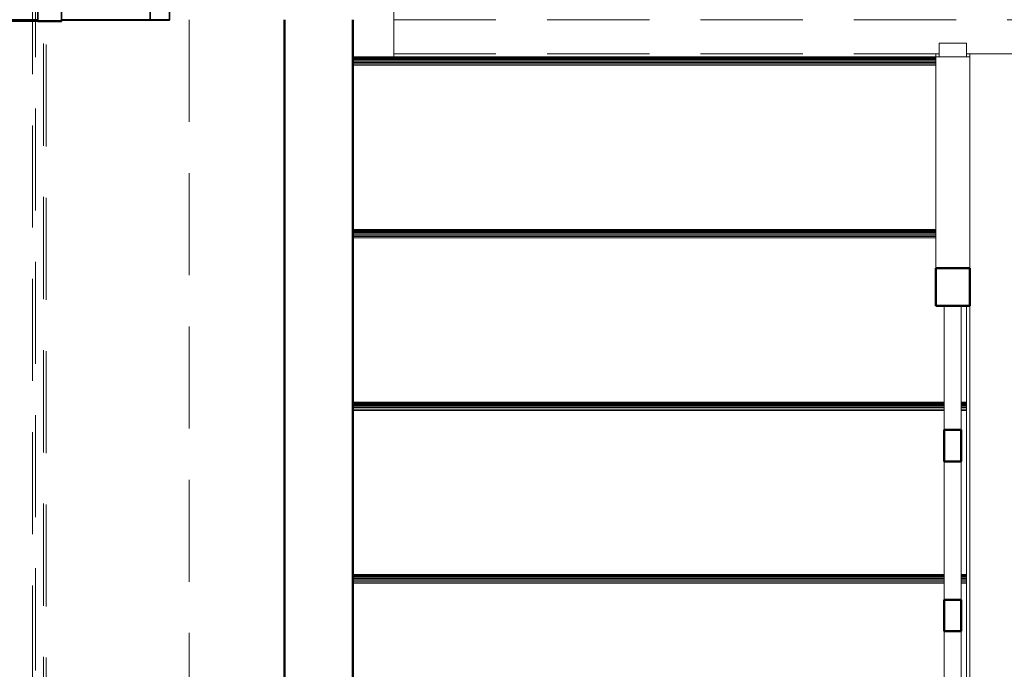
# Model space of a CAD drawing. Header units: millimetres. Extents: x -125 to 26481, y 4748 to 39818.
# Tile 32 of 104: x 15433 to 16877, y 32714 to 33668. Entities that reach past the tile are written whole.
import ezdxf

# ---------------------------------------------------------------- set-up
doc = ezdxf.new("R2010")
doc.units = ezdxf.units.MM
doc.linetypes.add('ADSK_Штриховая_ш3 п1_5', pattern=[225, 150, -75])
for name, color, linetype, lineweight in [('A-DETL-____-MBND', 5, 'ADSK_Штриховая_ш3 п1_5', 20), ('A-DOOR-____-MCUT', 31, 'Continuous', 35), ('A-DOOR-____-OTLN', 31, 'Continuous', 20), ('A-GENM-____-MCUT', 13, 'Continuous', 50), ('A-GENM-____-OTLN', 13, 'Continuous', 20), ('A-PART-____-MCUT', 2, 'Continuous', 50), ('A-PART-____-OTLN', 2, 'Continuous', 20), ('A-WALL-____-MCUT', 113, 'Continuous', 50), ('A-WALL-____-OTLN', 113, 'Continuous', 20), ('S-BEAM-____-OTLN', 12, 'Continuous', 20), ('S-STRS-____-OTLN', 31, 'Continuous', 20), ('Ограждение', 7, 'Continuous', 20)]:
    doc.layers.add(name, color=color, linetype=linetype, lineweight=lineweight)

# ---------------------------------------------------------------- blocks, each defined once
blk = doc.blocks.new('Прямая форма - V line-608724-В_Этаж 02_Отопление')
at = {"layer": 'Ограждение', "color": 253}
for p, q in [((155, 2245.6), (205, 2245.6)), ((155, 2245.6), (155, 365.7)), ((205, 2245.6), (205, 1997.4))]:
    blk.add_line(p, q, dxfattribs=at)
blk = doc.blocks.new('Прямая форма - Steel - Structural-608725-В_Этаж 02_Отопление')
blk.add_blockref('Прямая форма - V line-608724-В_Этаж 02_Отопление', (0, 0))
blk = doc.blocks.new('Прямая форма - V line-608736-В_Этаж 02_Отопление')
at = {"layer": 'Ограждение', "color": 253}
for p, q in [((155, -4.4), (155, 0)), ((205, -4.4), (205, 0))]:
    blk.add_line(p, q, dxfattribs=at)
blk = doc.blocks.new('Прямая форма - Steel - Structural-608737-В_Этаж 02_Отопление')
blk.add_blockref('Прямая форма - V line-608736-В_Этаж 02_Отопление', (0, 0))
blk = doc.blocks.new('Прямая форма - RAILING - 017-608760-В_Этаж 02_Отопление')
for name in ['Прямая форма - Steel - Structural-608725-В_Этаж 02_Отопление', 'Прямая форма - Steel - Structural-608737-В_Этаж 02_Отопление']:
    blk.add_blockref(name, (0, 0))
blk = doc.blocks.new('Прямая форма - V line-609812-В_Этаж 02_Отопление')
at = {"layer": 'A-DETL-____-MBND', "color": 253}
for p, q in [((150, 4897.3), (150, 5251.8)), ((-150, 4951.8), (-150, 1721.8))]:
    blk.add_line(p, q, dxfattribs=at)
blk = doc.blocks.new('Прямая форма - BMR - 002-609813-В_Этаж 02_Отопление')
blk.add_blockref('Прямая форма - V line-609812-В_Этаж 02_Отопление', (0, 0))
blk = doc.blocks.new('Прямая форма - V line-610119-В_Этаж 02_Отопление')
at = {"layer": 'A-DETL-____-MBND', "color": 253}
for p, q in [((150, 4450), (150, 6390)), ((-150, 4450), (150, 4450))]:
    blk.add_line(p, q, dxfattribs=at)
blk = doc.blocks.new('Прямая форма - BMR - 001-610120-В_Этаж 02_Отопление')
blk.add_blockref('Прямая форма - V line-610119-В_Этаж 02_Отопление', (0, 0))
blk = doc.blocks.new('Family - კარ1-610174-В_Этаж 02_Отопление')
at = {"layer": 'A-GENM-____-MCUT', "lineweight": 9}
for p, q in [((400, 101), (-400, 101)), ((-400, 101), (-400, -1)), ((400, -1), (400, 101)), ((-400, -1), (400, -1))]:
    blk.add_line(p, q, dxfattribs=at)
blk = doc.blocks.new('Прямая форма - V line-610384-В_Этаж 02_Отопление')
at = {"layer": 'A-WALL-____-MCUT', "color": 9}
for p, q in [((3330, 0), (100, 0)), ((100, -100), (3330, -100))]:
    blk.add_line(p, q, dxfattribs=at)
blk = doc.blocks.new('Прямая форма - SW - 014-610385-В_Этаж 02_Отопление')
blk.add_blockref('Прямая форма - V line-610384-В_Этаж 02_Отопление', (0, 0))
blk = doc.blocks.new('Прямая форма - V line-609028-В_Этаж 02_Отопление')
at = {"layer": 'A-DOOR-____-MCUT', "color": 53}
for p, q in [((-372, 0), (-400, 0)), ((-400, 0), (-400, -100)), ((-372, -40), (-372, 0)), ((-242, 0), (-372, 0)), ((-372, 0), (-372, -40)), ((-207, 2.5), (-242, 2.5)), ((-242, 2.5), (-242, -42.5)), ((-242, -40), (-242, 0)), ((-207, -42.5), (-207, 2.5)), ((207, 0), (-207, 0)), ((-207, 0), (-207, -40)), ((242, 2.5), (207, 2.5)), ((207, 2.5), (207, -42.5)), ((207, -40), (207, 0)), ((242, -42.5), (242, 2.5)), ((372, 0), (242, 0)), ((242, 0), (242, -40)), ((372, -40), (372, 0)), ((400, 0), (372, 0)), ((372, 0), (372, -40)), ((400, -100), (400, 0)), ((-360, -40), (-372, -40)), ((-372, -40), (-242, -40)), ((-360, -100), (-360, -40)), ((-242, -42.5), (-207, -42.5)), ((-207, -40), (207, -40)), ((207, -42.5), (242, -42.5)), ((242, -40), (372, -40)), ((360, -40), (360, -100)), ((372, -40), (360, -40)), ((-400, -100), (-360, -100)), ((360, -100), (400, -100))]:
    blk.add_line(p, q, dxfattribs=at)
at = {"layer": 'A-DOOR-____-OTLN', "color": 253}
for p, q in [((204.6, 57.1), (230.5, 64)), ((230.5, 64), (256.9, 68.7)), ((230.5, 64), (257.8, 61.7)), ((257.8, 61.7), (232, 57.2)), ((283.6, 71), (256.9, 68.7)), ((256.9, 68.7), (283.9, 64)), ((257.8, 61.7), (283.9, 64)), ((297, 71), (283.6, 71)), ((283.9, 64), (297, 64)), ((297, 71), (322, 71)), ((297, 64), (297, 71)), ((297, 64), (297, 71)), ((322, 64), (297, 64)), ((312, 13), (312, 64)), ((313.3, 64), (313.3, 13)), ((317, 64), (317, 13)), ((322, 71), (327, 71)), ((322, 64), (322, 71)), ((327, 64), (322, 64)), ((322, 13), (322, 64)), ((327, 64), (322, 64)), ((327, 71), (330.7, 71)), ((327, 64), (327, 71)), ((330.7, 64), (327, 64)), ((327, 13), (327, 64)), ((327, 64), (330.7, 64)), ((330.7, 71), (332, 71)), ((330.7, 64), (330.7, 71)), ((332, 64), (330.7, 64)), ((330.7, 64), (332, 64)), ((330.7, 13), (330.7, 64)), ((332, 64), (332, 71)), ((332, 13), (332, 64)), ((196.5, 54.1), (204.6, 57.1)), ((198.8, 47.5), (196.5, 54.1)), ((206.7, 50.4), (198.8, 47.5)), ((204.6, 57.1), (232, 57.2)), ((232, 57.2), (206.7, 50.4)), ((-207, 2.5), (-203.6, 2.5)), ((-203.6, 2.5), (-200.3, 2.5)), ((-203.6, 1), (-203.6, 2.5)), ((-200.3, 2.5), (-197, 2.5)), ((-200.3, 1), (-200.3, 2.5)), ((-197, 2.5), (-193.9, 2.5)), ((-197, 1), (-197, 2.5)), ((-193.9, 2.5), (-190.9, 2.5)), ((-193.9, 1), (-193.9, 2.5)), ((-190.9, 2.5), (-188, 2.5)), ((-190.9, 1), (-190.9, 2.5)), ((-188, 2.5), (-185.3, 2.5)), ((-188, 1), (-188, 2.5)), ((-185.3, 2.5), (-182.7, 2.5)), ((-185.3, 1), (-185.3, 2.5)), ((-182.7, 2.5), (-180.3, 2.5)), ((-182.7, 1), (-182.7, 2.5)), ((-180.3, 2.5), (-177.9, 2.5)), ((-180.3, 1), (-180.3, 2.5)), ((-177.9, 2.5), (-175.8, 2.5)), ((-177.9, 1), (-177.9, 2.5)), ((-175.8, 2.5), (-173.8, 2.5)), ((-175.8, 1), (-175.8, 2.5)), ((-173.8, 2.5), (-172, 2.5)), ((-173.8, 1), (-173.8, 2.5)), ((-172, 2.5), (0, 2.5)), ((-172, 1), (-172, 2.5)), ((0, 2.5), (172, 2.5)), ((172, 2.5), (173.8, 2.5)), ((172, 1), (172, 2.5)), ((173.8, 2.5), (175.8, 2.5)), ((173.8, 1), (173.8, 2.5)), ((175.8, 2.5), (177.9, 2.5)), ((175.8, 1), (175.8, 2.5)), ((177.9, 2.5), (180.3, 2.5)), ((177.9, 1), (177.9, 2.5)), ((180.3, 2.5), (182.7, 2.5)), ((180.3, 1), (180.3, 2.5)), ((182.7, 2.5), (185.3, 2.5)), ((182.7, 1), (182.7, 2.5)), ((185.3, 2.5), (188, 2.5)), ((185.3, 1), (185.3, 2.5)), ((188, 2.5), (190.9, 2.5)), ((188, 1), (188, 2.5)), ((190.9, 2.5), (193.9, 2.5)), ((190.9, 1), (190.9, 2.5)), ((193.9, 2.5), (197, 2.5)), ((193.9, 1), (193.9, 2.5)), ((197, 2.5), (200.3, 2.5)), ((197, 1), (197, 2.5)), ((200.3, 2.5), (203.6, 2.5)), ((200.3, 1), (200.3, 2.5)), ((203.6, 2.5), (207, 2.5)), ((203.6, 1), (203.6, 2.5)), ((350.5, 3), (293.5, 3)), ((293.5, 3), (293.5, 1)), ((300, 3), (302, 7)), ((304.7, 7), (302, 7)), ((302.9, 3), (304.7, 7)), ((304.7, 7), (309.4, 7)), ((309, 3), (310, 13)), ((311.6, 13), (310, 13)), ((310.7, 3), (311.6, 13)), ((311.6, 13), (316, 13)), ((316, 13), (315.5, 3)), ((316, 13), (322, 13)), ((322, 13), (328, 13)), ((322, 13), (322, 3)), ((328, 13), (332.4, 13)), ((328, 13), (328.5, 3)), ((332.4, 13), (334, 13)), ((332.4, 13), (333.3, 3)), ((334, 13), (335, 3)), ((334.6, 7), (339.3, 7)), ((339.3, 7), (342, 7)), ((339.3, 7), (341.1, 3)), ((342, 7), (344, 3)), ((350.5, 1), (350.5, 3)), ((230.5, -104), (219.3, -101)), ((253.7, -101), (257.8, -101.7)), ((312, -104), (312, -101)), ((313.3, -101), (313.3, -104)), ((317, -101), (317, -104)), ((322, -104), (322, -101)), ((327, -104), (327, -101)), ((330.7, -104), (330.7, -101)), ((332, -104), (332, -101)), ((257.8, -101.7), (230.5, -104)), ((230.5, -104), (256.9, -108.7)), ((283.9, -104), (256.9, -108.7)), ((256.9, -108.7), (283.6, -111)), ((257.8, -101.7), (283.9, -104)), ((283.6, -111), (297, -111)), ((297, -104), (283.9, -104)), ((297, -111), (297, -104)), ((297, -104), (322, -104)), ((297, -111), (297, -104)), ((322, -111), (297, -111)), ((327, -104), (322, -104)), ((322, -104), (327, -104)), ((322, -111), (322, -104)), ((327, -111), (322, -111)), ((330.7, -104), (327, -104)), ((327, -104), (330.7, -104)), ((327, -111), (327, -104)), ((330.7, -111), (327, -111)), ((332, -104), (330.7, -104)), ((330.7, -104), (332, -104)), ((330.7, -111), (330.7, -104)), ((332, -111), (330.7, -111)), ((332, -111), (332, -104))]:
    blk.add_line(p, q, dxfattribs=at)
blk = doc.blocks.new('Прямая форма - კარ1-610992-В_Этаж 02_Отопление')
blk.add_blockref('Прямая форма - V line-609028-В_Этаж 02_Отопление', (400, 100))
blk = doc.blocks.new('Family - V line-611170-В_Этаж 02_Отопление')
at = {"layer": 'S-STRS-____-OTLN', "color": 253}
for p, q in [((-740, 979.6), (-740, 738.8)), ((-740, 738.8), (-732.7, 738.8)), ((-740, 736.6), (-740, 738.8)), ((-740, 734.5), (-740, 736.6)), ((-740, 736.6), (-732.7, 736.6)), ((-707.5, 738.8), (160, 738.8)), ((-707.5, 736.6), (160, 736.6)), ((-740, 732.6), (-740, 734.5)), ((-740, 734.5), (-732.7, 734.5)), ((-740, 730.8), (-740, 732.6)), ((-740, 732.6), (-732.7, 732.6)), ((-740, 729.2), (-740, 730.8)), ((-740, 730.8), (-732.7, 730.8)), ((-740, 728), (-740, 729.2)), ((-740, 729.2), (-732.7, 729.2)), ((-740, 727.1), (-740, 728)), ((-740, 728), (-732.7, 728)), ((-740, 726.5), (-740, 727.1)), ((-740, 727.1), (-732.7, 727.1)), ((-740, 726.3), (-740, 726.5)), ((-740, 726.5), (-732.7, 726.5)), ((-740, 726.3), (-732.7, 726.3)), ((-707.5, 734.5), (160, 734.5)), ((-707.5, 732.6), (160, 732.6)), ((-707.5, 730.8), (160, 730.8)), ((-707.5, 729.2), (160, 729.2)), ((-707.5, 728), (160, 728)), ((-707.5, 727.1), (160, 727.1)), ((-707.5, 726.5), (160, 726.5)), ((-707.5, 726.3), (160, 726.3))]:
    blk.add_line(p, q, dxfattribs=at)
blk = doc.blocks.new('Family - Timber - Floor-611171-В_Этаж 02_Отопление')
blk.add_blockref('Family - V line-611170-В_Этаж 02_Отопление', (0, 0))
blk = doc.blocks.new('Family - V line-611178-В_Этаж 02_Отопление')
at = {"layer": 'S-STRS-____-OTLN', "color": 253}
for p, q in [((-695, -21.2), (160, -21.2)), ((-695, -23.4), (160, -23.4)), ((-695, -25.5), (160, -25.5)), ((-695, -27.4), (160, -27.4)), ((-695, -29.2), (160, -29.2)), ((-695, -30.8), (160, -30.8)), ((-695, -32), (160, -32)), ((-695, -32.9), (160, -32.9)), ((-695, -33.5), (160, -33.5)), ((-695, -33.7), (160, -33.7))]:
    blk.add_line(p, q, dxfattribs=at)
blk = doc.blocks.new('Family - Timber - Floor-611179-В_Этаж 02_Отопление')
blk.add_blockref('Family - V line-611178-В_Этаж 02_Отопление', (0, 0))
blk = doc.blocks.new('Family - V line-611184-В_Этаж 02_Отопление')
at = {"layer": 'S-STRS-____-OTLN', "color": 253}
for p, q in [((-740, 473), (-740, 332)), ((-695, 232.1), (160, 232.1)), ((-695, 230), (160, 230)), ((-695, 227.9), (160, 227.9)), ((-695, 225.9), (160, 225.9)), ((-695, 224.1), (160, 224.1)), ((-695, 222.6), (160, 222.6)), ((-695, 221.3), (160, 221.3)), ((-695, 220.4), (160, 220.4)), ((-695, 219.8), (160, 219.8)), ((-695, 219.6), (160, 219.6))]:
    blk.add_line(p, q, dxfattribs=at)
blk = doc.blocks.new('Family - Timber - Floor-611185-В_Этаж 02_Отопление')
blk.add_blockref('Family - V line-611184-В_Этаж 02_Отопление', (0, 0))
blk = doc.blocks.new('Family - V line-611202-В_Этаж 02_Отопление')
at = {"layer": 'S-STRS-____-OTLN', "color": 253}
for p, q in [((-740, 726.3), (-740, 485.5)), ((-740, 485.5), (-732.7, 485.5)), ((-740, 483.3), (-740, 485.5)), ((-740, 481.2), (-740, 483.3)), ((-740, 483.3), (-732.7, 483.3)), ((-740, 479.2), (-740, 481.2)), ((-740, 481.2), (-732.7, 481.2)), ((-740, 477.4), (-740, 479.2)), ((-740, 479.2), (-732.7, 479.2)), ((-740, 475.9), (-740, 477.4)), ((-740, 477.4), (-732.7, 477.4)), ((-707.5, 485.5), (160, 485.5)), ((-707.5, 483.3), (160, 483.3)), ((-707.5, 481.2), (160, 481.2)), ((-707.5, 479.2), (160, 479.2)), ((-707.5, 477.4), (160, 477.4)), ((-740, 474.6), (-740, 475.9)), ((-740, 475.9), (-732.7, 475.9)), ((-740, 473.7), (-740, 474.6)), ((-740, 474.6), (-732.7, 474.6)), ((-740, 473.2), (-740, 473.7)), ((-740, 473.7), (-732.7, 473.7)), ((-740, 473), (-740, 473.2)), ((-740, 473.2), (-732.7, 473.2)), ((-740, 473), (-732.7, 473)), ((-707.5, 475.9), (160, 475.9)), ((-707.5, 474.6), (160, 474.6)), ((-707.5, 473.7), (160, 473.7)), ((-707.5, 473.2), (160, 473.2)), ((-707.5, 473), (160, 473))]:
    blk.add_line(p, q, dxfattribs=at)
blk = doc.blocks.new('Family - Timber - Floor-611203-В_Этаж 02_Отопление')
blk.add_blockref('Family - V line-611202-В_Этаж 02_Отопление', (0, 0))
blk = doc.blocks.new('Family - STAIR - 001-611246-В_Этаж 02_Отопление')
for name in ['Family - Timber - Floor-611171-В_Этаж 02_Отопление', 'Family - Timber - Floor-611203-В_Этаж 02_Отопление', 'Family - Timber - Floor-611185-В_Этаж 02_Отопление', 'Family - Timber - Floor-611179-В_Этаж 02_Отопление']:
    blk.add_blockref(name, (0, 0))
blk = doc.blocks.new('Family - V line-611251-В_Этаж 02_Отопление')
at = {"layer": 'A-PART-____-OTLN', "color": 253}
for p, q in [((-740, 979.6), (-740, 738.8)), ((-740, 738.8), (-732.7, 738.8)), ((-740, 736.6), (-740, 738.8)), ((-740, 734.5), (-740, 736.6)), ((-740, 736.6), (-732.7, 736.6)), ((-707.5, 738.8), (160, 738.8)), ((-707.5, 736.6), (160, 736.6)), ((-740, 732.6), (-740, 734.5)), ((-740, 734.5), (-732.7, 734.5)), ((-740, 730.8), (-740, 732.6)), ((-740, 732.6), (-732.7, 732.6)), ((-740, 729.2), (-740, 730.8)), ((-740, 730.8), (-732.7, 730.8)), ((-740, 728), (-740, 729.2)), ((-740, 729.2), (-732.7, 729.2)), ((-740, 727.1), (-740, 728)), ((-740, 728), (-732.7, 728)), ((-740, 726.5), (-740, 727.1)), ((-740, 727.1), (-732.7, 727.1)), ((-740, 726.3), (-740, 726.5)), ((-740, 726.5), (-732.7, 726.5)), ((-740, 726.3), (-732.7, 726.3)), ((-707.5, 734.5), (160, 734.5)), ((-707.5, 732.6), (160, 732.6)), ((-707.5, 730.8), (160, 730.8)), ((-707.5, 729.2), (160, 729.2)), ((-707.5, 728), (160, 728)), ((-707.5, 727.1), (160, 727.1)), ((-707.5, 726.5), (160, 726.5)), ((-707.5, 726.3), (160, 726.3))]:
    blk.add_line(p, q, dxfattribs=at)
blk = doc.blocks.new('Family - Timber - Floor-611252-В_Этаж 02_Отопление')
blk.add_blockref('Family - V line-611251-В_Этаж 02_Отопление', (0, 0))
blk = doc.blocks.new('Family - V line-611263-В_Этаж 02_Отопление')
at = {"layer": 'A-PART-____-OTLN', "color": 253}
for p, q in [((-695, -21.2), (160, -21.2)), ((-695, -23.4), (160, -23.4)), ((-695, -25.5), (160, -25.5)), ((-695, -27.4), (160, -27.4)), ((-695, -29.2), (160, -29.2)), ((-695, -30.8), (160, -30.8)), ((-695, -32), (160, -32)), ((-695, -32.9), (160, -32.9)), ((-695, -33.5), (160, -33.5)), ((-695, -33.7), (160, -33.7))]:
    blk.add_line(p, q, dxfattribs=at)
blk = doc.blocks.new('Family - Timber - Floor-611264-В_Этаж 02_Отопление')
blk.add_blockref('Family - V line-611263-В_Этаж 02_Отопление', (0, 0))
blk = doc.blocks.new('Family - V line-611272-В_Этаж 02_Отопление')
at = {"layer": 'A-PART-____-OTLN', "color": 253}
for p, q in [((-740, 473), (-740, 332)), ((-695, 232.1), (160, 232.1)), ((-695, 230), (160, 230)), ((-695, 227.9), (160, 227.9)), ((-695, 225.9), (160, 225.9)), ((-695, 224.1), (160, 224.1)), ((-695, 222.6), (160, 222.6)), ((-695, 221.3), (160, 221.3)), ((-695, 220.4), (160, 220.4)), ((-695, 219.8), (160, 219.8)), ((-695, 219.6), (160, 219.6))]:
    blk.add_line(p, q, dxfattribs=at)
blk = doc.blocks.new('Family - Timber - Floor-611273-В_Этаж 02_Отопление')
blk.add_blockref('Family - V line-611272-В_Этаж 02_Отопление', (0, 0))
blk = doc.blocks.new('Family - V line-611299-В_Этаж 02_Отопление')
at = {"layer": 'A-PART-____-OTLN', "color": 253}
for p, q in [((-740, 726.3), (-740, 485.5)), ((-740, 485.5), (-732.7, 485.5)), ((-740, 483.3), (-740, 485.5)), ((-740, 481.2), (-740, 483.3)), ((-740, 483.3), (-732.7, 483.3)), ((-740, 479.2), (-740, 481.2)), ((-740, 481.2), (-732.7, 481.2)), ((-740, 477.4), (-740, 479.2)), ((-740, 479.2), (-732.7, 479.2)), ((-740, 475.9), (-740, 477.4)), ((-740, 477.4), (-732.7, 477.4)), ((-707.5, 485.5), (160, 485.5)), ((-707.5, 483.3), (160, 483.3)), ((-707.5, 481.2), (160, 481.2)), ((-707.5, 479.2), (160, 479.2)), ((-707.5, 477.4), (160, 477.4)), ((-740, 474.6), (-740, 475.9)), ((-740, 475.9), (-732.7, 475.9)), ((-740, 473.7), (-740, 474.6)), ((-740, 474.6), (-732.7, 474.6)), ((-740, 473.2), (-740, 473.7)), ((-740, 473.7), (-732.7, 473.7)), ((-740, 473), (-740, 473.2)), ((-740, 473.2), (-732.7, 473.2)), ((-740, 473), (-732.7, 473)), ((-707.5, 475.9), (160, 475.9)), ((-707.5, 474.6), (160, 474.6)), ((-707.5, 473.7), (160, 473.7)), ((-707.5, 473.2), (160, 473.2)), ((-707.5, 473), (160, 473))]:
    blk.add_line(p, q, dxfattribs=at)
blk = doc.blocks.new('Family - Timber - Floor-611300-В_Этаж 02_Отопление')
blk.add_blockref('Family - V line-611299-В_Этаж 02_Отопление', (0, 0))
blk = doc.blocks.new('Прямая форма - Timber - Floor-611369-В_Этаж 02_Отопление')
at = {"layer": 'A-DETL-____-MBND', "color": 253}
for p, q in [((-2440, -5320), (-2440, -8550)), ((-2140, -5320), (-200, -5320)), ((-2140, -5320), (-2140, -5370)), ((-2140, -5370), (-1340, -5370)), ((-1300, -5370), (-1105, -5370))]:
    blk.add_line(p, q, dxfattribs=at)
blk = doc.blocks.new('Прямая форма - SLA - 009-611372-В_Этаж 02_Отопление')
blk.add_blockref('Прямая форма - Timber - Floor-611369-В_Этаж 02_Отопление', (0, 0))
blk = doc.blocks.new('Family - Timber - Floor-611376-В_Этаж 02_Отопление')
at = {"layer": 'A-DETL-____-MBND', "color": 253}
for p, q in [((-2440, -5320), (-2440, -8550)), ((-2140, -5320), (-200, -5320)), ((-2140, -5320), (-2140, -5370)), ((-2140, -5370), (-1340, -5370)), ((-1300, -5370), (-1105, -5370))]:
    blk.add_line(p, q, dxfattribs=at)
blk = doc.blocks.new('Прямая форма - V line-611394-В_Этаж 02_Отопление')
at = {"layer": 'Ограждение', "color": 9, "lineweight": 50}
for p, q in [((192.5, 1126.1), (167.5, 1126.1)), ((167.5, 1126.1), (167.5, 1080)), ((192.5, 1080), (192.5, 1126.1)), ((167.5, 1080), (192.5, 1080))]:
    blk.add_line(p, q, dxfattribs=at)
at = {"layer": 'Ограждение', "color": 253}
for p, q in [((167.5, 1080), (167.5, 843)), ((192.5, 843), (192.5, 1080))]:
    blk.add_line(p, q, dxfattribs=at)
blk = doc.blocks.new('Прямая форма - Steel - Stainless-611395-В_Этаж 02_Отопление')
blk.add_blockref('Прямая форма - V line-611394-В_Этаж 02_Отопление', (0, 0))
blk = doc.blocks.new('Прямая форма - V line-611400-В_Этаж 02_Отопление')
at = {"layer": 'Ограждение', "color": 9, "lineweight": 50}
for p, q in [((192.5, 1669.7), (167.5, 1669.7)), ((167.5, 1669.7), (167.5, 1623.6)), ((192.5, 1623.6), (192.5, 1669.7)), ((167.5, 1623.6), (192.5, 1623.6))]:
    blk.add_line(p, q, dxfattribs=at)
at = {"layer": 'Ограждение', "color": 253}
for p, q in [((167.5, 1555), (167.5, 1545)), ((192.5, 1545), (192.5, 1555)), ((167.5, 1535), (167.5, 1468.4)), ((192.5, 1468.4), (192.5, 1535))]:
    blk.add_line(p, q, dxfattribs=at)
blk = doc.blocks.new('Прямая форма - Steel - Stainless-611401-В_Этаж 02_Отопление')
blk.add_blockref('Прямая форма - V line-611400-В_Этаж 02_Отопление', (0, 0))
blk = doc.blocks.new('Прямая форма - V line-611402-В_Этаж 02_Отопление')
at = {"layer": 'Ограждение', "color": 9, "lineweight": 50}
for p, q in [((205, 365.7), (155, 365.7)), ((155, 365.7), (155, 310.3)), ((205, 310.3), (205, 365.7)), ((155, 310.3), (205, 310.3))]:
    blk.add_line(p, q, dxfattribs=at)
at = {"layer": 'Ограждение', "color": 253}
for p, q in [((155, 310.3), (155, 0)), ((205, 310.3), (205, 0)), ((205, 0), (155, 0))]:
    blk.add_line(p, q, dxfattribs=at)
blk = doc.blocks.new('Прямая форма - Steel - Structural-611403-В_Этаж 02_Отопление')
blk.add_blockref('Прямая форма - V line-611402-В_Этаж 02_Отопление', (0, 0))
blk = doc.blocks.new('Прямая форма - V line-611422-В_Этаж 02_Отопление')
at = {"layer": 'Ограждение', "color": 9, "lineweight": 50}
for p, q in [((200, 1167.8), (160, 1167.8)), ((160, 1167.8), (160, 1127.8)), ((200, 1127.8), (200, 1167.8)), ((160, 1127.8), (200, 1127.8))]:
    blk.add_line(p, q, dxfattribs=at)
blk = doc.blocks.new('Прямая форма - Steel - Structural-611423-В_Этаж 02_Отопление')
blk.add_blockref('Прямая форма - V line-611422-В_Этаж 02_Отопление', (0, 0))
blk = doc.blocks.new('Прямая форма - V line-611426-В_Этаж 02_Отопление')
at = {"layer": 'Ограждение', "color": 9, "lineweight": 50}
for p, q in [((192.5, 843), (167.5, 843)), ((167.5, 843), (167.5, 796.9)), ((192.5, 796.9), (192.5, 843)), ((167.5, 796.9), (192.5, 796.9))]:
    blk.add_line(p, q, dxfattribs=at)
at = {"layer": 'Ограждение', "color": 253}
for p, q in [((167.5, 796.9), (167.5, 593.8)), ((192.5, 593.8), (192.5, 796.9))]:
    blk.add_line(p, q, dxfattribs=at)
blk = doc.blocks.new('Прямая форма - Steel - Stainless-611427-В_Этаж 02_Отопление')
blk.add_blockref('Прямая форма - V line-611426-В_Этаж 02_Отопление', (0, 0))
blk = doc.blocks.new('Прямая форма - V line-611428-В_Этаж 02_Отопление')
at = {"layer": 'Ограждение', "color": 253}
for p, q in [((160, -20), (160, 0)), ((200, -20), (200, 0)), ((160, -20), (200, -20))]:
    blk.add_line(p, q, dxfattribs=at)
blk = doc.blocks.new('Прямая форма - Steel - Structural-611429-В_Этаж 02_Отопление')
blk.add_blockref('Прямая форма - V line-611428-В_Этаж 02_Отопление', (0, 0))
blk = doc.blocks.new('Прямая форма - V line-611430-В_Этаж 02_Отопление')
at = {"layer": 'Ограждение', "color": 9, "lineweight": 50}
for p, q in [((192.5, 1386.6), (167.5, 1386.6)), ((167.5, 1386.6), (167.5, 1340.4)), ((192.5, 1340.4), (192.5, 1386.6)), ((167.5, 1340.4), (192.5, 1340.4))]:
    blk.add_line(p, q, dxfattribs=at)
at = {"layer": 'Ограждение', "color": 253}
for p, q in [((167.5, 1340.4), (167.5, 1167.8)), ((192.5, 1167.8), (192.5, 1340.4)), ((167.5, 1127.8), (167.5, 1126.1)), ((192.5, 1126.1), (192.5, 1127.8))]:
    blk.add_line(p, q, dxfattribs=at)
blk = doc.blocks.new('Прямая форма - Steel - Stainless-611431-В_Этаж 02_Отопление')
blk.add_blockref('Прямая форма - V line-611430-В_Этаж 02_Отопление', (0, 0))
blk = doc.blocks.new('Прямая форма - V line-611432-В_Этаж 02_Отопление')
at = {"layer": 'Ограждение', "color": 9, "lineweight": 50}
for p, q in [((192.5, 593.8), (167.5, 593.8)), ((167.5, 593.8), (167.5, 547.7)), ((192.5, 547.7), (192.5, 593.8)), ((167.5, 547.7), (192.5, 547.7))]:
    blk.add_line(p, q, dxfattribs=at)
at = {"layer": 'Ограждение', "color": 253}
for p, q in [((167.5, 547.7), (167.5, 365.7)), ((192.5, 365.7), (192.5, 547.7))]:
    blk.add_line(p, q, dxfattribs=at)
blk = doc.blocks.new('Прямая форма - Steel - Stainless-611433-В_Этаж 02_Отопление')
blk.add_blockref('Прямая форма - V line-611432-В_Этаж 02_Отопление', (0, 0))
blk = doc.blocks.new('Прямая форма - RAILING - 016-611442-В_Этаж 02_Отопление')
for name in ['Прямая форма - Steel - Stainless-611401-В_Этаж 02_Отопление', 'Прямая форма - Steel - Stainless-611431-В_Этаж 02_Отопление', 'Прямая форма - Steel - Structural-611423-В_Этаж 02_Отопление', 'Прямая форма - Steel - Stainless-611395-В_Этаж 02_Отопление', 'Прямая форма - Steel - Stainless-611427-В_Этаж 02_Отопление', 'Прямая форма - Steel - Stainless-611433-В_Этаж 02_Отопление', 'Прямая форма - Steel - Structural-611403-В_Этаж 02_Отопление', 'Прямая форма - Steel - Structural-611429-В_Этаж 02_Отопление']:
    blk.add_blockref(name, (0, 0))
blk = doc.blocks.new('Family - V line-611450-В_Этаж 02_Отопление')
at = {"layer": 'A-PART-____-MCUT', "color": 9}
for p, q in [((192.5, 1126.1), (167.5, 1126.1)), ((167.5, 1126.1), (167.5, 1080)), ((192.5, 1080), (192.5, 1126.1)), ((167.5, 1080), (192.5, 1080))]:
    blk.add_line(p, q, dxfattribs=at)
at = {"layer": 'A-PART-____-OTLN', "color": 253}
for p, q in [((167.5, 1080), (167.5, 843)), ((192.5, 843), (192.5, 1080))]:
    blk.add_line(p, q, dxfattribs=at)
blk = doc.blocks.new('Family - Steel - Stainless-611451-В_Этаж 02_Отопление')
blk.add_blockref('Family - V line-611450-В_Этаж 02_Отопление', (0, 0))
blk = doc.blocks.new('Family - V line-611462-В_Этаж 02_Отопление')
at = {"layer": 'A-PART-____-MCUT', "color": 9}
for p, q in [((205, 365.7), (155, 365.7)), ((155, 365.7), (155, 310.3)), ((205, 310.3), (205, 365.7)), ((155, 310.3), (205, 310.3))]:
    blk.add_line(p, q, dxfattribs=at)
at = {"layer": 'A-PART-____-OTLN', "color": 253}
for p, q in [((155, 310.3), (155, 0)), ((205, 310.3), (205, 0)), ((205, 0), (155, 0))]:
    blk.add_line(p, q, dxfattribs=at)
blk = doc.blocks.new('Family - Steel - Structural-611463-В_Этаж 02_Отопление')
blk.add_blockref('Family - V line-611462-В_Этаж 02_Отопление', (0, 0))
blk = doc.blocks.new('Family - V line-611498-В_Этаж 02_Отопление')
at = {"layer": 'A-PART-____-MCUT', "color": 9}
for p, q in [((192.5, 843), (167.5, 843)), ((167.5, 843), (167.5, 796.9)), ((192.5, 796.9), (192.5, 843)), ((167.5, 796.9), (192.5, 796.9))]:
    blk.add_line(p, q, dxfattribs=at)
at = {"layer": 'A-PART-____-OTLN', "color": 253}
for p, q in [((167.5, 796.9), (167.5, 593.8)), ((192.5, 593.8), (192.5, 796.9))]:
    blk.add_line(p, q, dxfattribs=at)
blk = doc.blocks.new('Family - Steel - Stainless-611499-В_Этаж 02_Отопление')
blk.add_blockref('Family - V line-611498-В_Этаж 02_Отопление', (0, 0))
blk = doc.blocks.new('Family - V line-611501-В_Этаж 02_Отопление')
at = {"layer": 'A-PART-____-OTLN', "color": 253}
for p, q in [((160, -20), (160, 0)), ((200, -20), (200, 0)), ((160, -20), (200, -20))]:
    blk.add_line(p, q, dxfattribs=at)
blk = doc.blocks.new('Family - Steel - Structural-611502-В_Этаж 02_Отопление')
blk.add_blockref('Family - V line-611501-В_Этаж 02_Отопление', (0, 0))
blk = doc.blocks.new('Family - V line-611507-В_Этаж 02_Отопление')
at = {"layer": 'A-PART-____-MCUT', "color": 9}
for p, q in [((192.5, 593.8), (167.5, 593.8)), ((167.5, 593.8), (167.5, 547.7)), ((192.5, 547.7), (192.5, 593.8)), ((167.5, 547.7), (192.5, 547.7))]:
    blk.add_line(p, q, dxfattribs=at)
at = {"layer": 'A-PART-____-OTLN', "color": 253}
for p, q in [((167.5, 547.7), (167.5, 365.7)), ((192.5, 365.7), (192.5, 547.7))]:
    blk.add_line(p, q, dxfattribs=at)
blk = doc.blocks.new('Family - Steel - Stainless-611508-В_Этаж 02_Отопление')
blk.add_blockref('Family - V line-611507-В_Этаж 02_Отопление', (0, 0))
blk = doc.blocks.new('V line_ifc_RVT-1-В_Этаж 02_Отопление')
at = {"layer": 'A-DOOR-____-OTLN', "color": 253, "lineweight": 20, "rotation": 180}
blk.add_blockref('Прямая форма - კარ1-610992-В_Этаж 02_Отопление', (31394.1, 33767.6), dxfattribs=at)
at = {"layer": 'A-GENM-____-OTLN', "color": 253, "lineweight": 20}
blk.add_blockref('Прямая форма - SLA - 009-611372-В_Этаж 02_Отопление', (33863.2, 38987.6), dxfattribs=at)
at = {"layer": 'A-GENM-____-OTLN', "color": 253, "lineweight": 20, "rotation": 180}
blk.add_blockref('Family - კარ1-610174-В_Этаж 02_Отопление', (30994.1, 33767.6), dxfattribs=at)
at = {"layer": 'A-PART-____-OTLN', "color": 253, "lineweight": 20}
blk.add_blockref('Family - Timber - Floor-611376-В_Этаж 02_Отопление', (33863.2, 38987.6), dxfattribs=at)
at = {"layer": 'A-PART-____-OTLN', "color": 253, "lineweight": 20, "rotation": 180}
for name, p in [('Family - Steel - Structural-611502-В_Этаж 02_Отопление', (32723.2, 33613.2)), ('Family - Timber - Floor-611264-В_Этаж 02_Отопление', (31823.2, 33579.5)), ('Family - Steel - Structural-611463-В_Этаж 02_Отопление', (32723.2, 33613.2)), ('Family - Timber - Floor-611273-В_Этаж 02_Отопление', (31823.2, 33579.5)), ('Family - Steel - Stainless-611508-В_Этаж 02_Отопление', (32723.2, 33613.2)), ('Family - Timber - Floor-611300-В_Этаж 02_Отопление', (31823.2, 33579.5)), ('Family - Steel - Stainless-611499-В_Этаж 02_Отопление', (32723.2, 33613.2)), ('Family - Timber - Floor-611252-В_Этаж 02_Отопление', (31823.2, 33579.5)), ('Family - Steel - Stainless-611451-В_Этаж 02_Отопление', (32723.2, 33613.2))]:
    blk.add_blockref(name, p, dxfattribs=at)
at = {"layer": 'A-WALL-____-OTLN', "color": 253, "lineweight": 20, "rotation": 270}
blk.add_blockref('Прямая форма - SW - 014-610385-В_Этаж 02_Отопление', (31663.2, 33767.6), dxfattribs=at)
at = {"layer": 'S-BEAM-____-OTLN', "color": 253, "lineweight": 20, "rotation": 270}
blk.add_blockref('Прямая форма - BMR - 001-610120-В_Этаж 02_Отопление', (27273.2, 33817.6), dxfattribs=at)
at = {"layer": 'S-BEAM-____-OTLN', "color": 253, "lineweight": 20}
blk.add_blockref('Прямая форма - BMR - 002-609813-В_Этаж 02_Отопление', (31573.2, 28715.8), dxfattribs=at)
at = {"layer": 'S-STRS-____-OTLN', "color": 253, "lineweight": 20, "rotation": 180}
blk.add_blockref('Family - STAIR - 001-611246-В_Этаж 02_Отопление', (31823.2, 33579.5), dxfattribs=at)
at = {"layer": 'Ограждение', "color": 253, "lineweight": 20, "rotation": 180}
for name in ['Прямая форма - RAILING - 017-608760-В_Этаж 02_Отопление', 'Прямая форма - RAILING - 016-611442-В_Этаж 02_Отопление']:
    blk.add_blockref(name, (32723.2, 33613.2), dxfattribs=at)

msp = doc.modelspace()

# ---------------------------------------------------------------- linework, layer by layer
at = {"layer": 'A-DETL-____-MBND', "color": 170}
for p, q in [((15455.8, 34662.5), (15455.8, 30557.6)), ((15471.8, 30556.4), (15471.8, 34662.5))]:
    msp.add_line(p, q, dxfattribs=at)
at = {"layer": 'A-DETL-____-MBND', "color": 10}
for p, q in [((15451.8, 34637.5), (15451.8, 30557.6)), ((15467.8, 30557.6), (15467.8, 34637.5))]:
    msp.add_line(p, q, dxfattribs=at)

# ---------------------------------------------------------------- block references
at = {"lineweight": 9}
msp.add_blockref('V line_ifc_RVT-1-В_Этаж 02_Отопление', (-15741.7, 0), dxfattribs=at)

doc.saveas('drawing.dxf')
